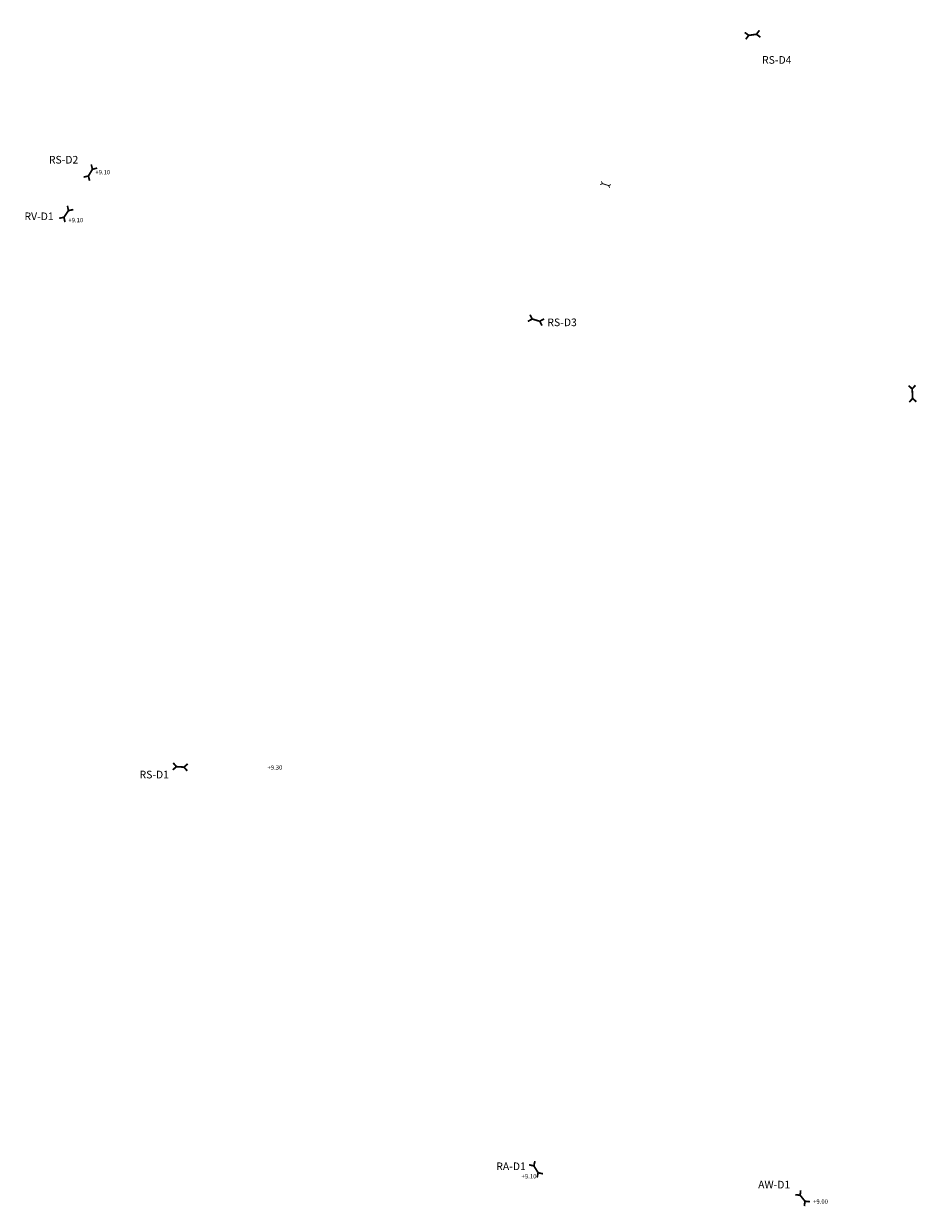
# Model space of a CAD drawing. Header units: metres. Extents: x 200626 to 204849, y 462162 to 463891.
# Tile 1 of 4: x 200626 to 201658, y 462536 to 463891. Entities that reach past the tile are written whole.
import ezdxf

# ---------------------------------------------------------------- set-up
doc = ezdxf.new("R2010")
doc.units = ezdxf.units.M
doc.layers.get('0').update_dxf_attribs({"lineweight": 25})
doc.layers.add('B-WE-WH-DUIKER-S', color=7, linetype='Continuous', lineweight=25, true_color=0x263240)
for name, color, linetype, lineweight in [('N-WE-WH-DUIKER-S', 176, 'Continuous', 25), ('N-WE-WH-T25-MV', 251, 'Continuous', 25), ('X-XX-AL-T35', 7, 'Continuous', 35)]:
    doc.layers.add(name, color=color, linetype=linetype, lineweight=lineweight)
doc.styles.add('NLCS-ISO-M2000-T25', font='NLCS-ISO.ttf', dxfattribs={"height": 5})
doc.styles.add('NLCS-ISO-M2500-T35', font='NLCS-ISO.ttf', dxfattribs={"height": 8.75})

# ---------------------------------------------------------------- blocks, each defined once
blk = doc.blocks.new('*U36')
at = {"const_width": 1, "flags": 128}
for points in [[(-2.01, 0.67), (-4.54, -0.59)], [(-2.01, 0.67), (-3.28, 3.2)], [(-2.01, 0.67), (0, 0)], [(0, 0), (2.37, -0.79)], [(2.37, -0.79), (4.9, 0.47)], [(2.37, -0.79), (3.63, -3.32)]]:
    blk.add_lwpolyline(points, dxfattribs=at)
blk = doc.blocks.new('*U37')
at = {"const_width": 1, "flags": 128}
for points in [[(-1.78, -1.28), (0, 0)], [(0, 0), (1.73, 1.24)], [(1.73, 1.24), (2.18, 4.03)], [(1.73, 1.24), (4.52, 0.78)], [(-1.78, -1.28), (-4.57, -0.82)], [(-1.78, -1.28), (-2.24, -4.07)]]:
    blk.add_lwpolyline(points, dxfattribs=at)
blk = doc.blocks.new('*U38')
at = {"const_width": 1, "flags": 128}
for points in [[(-0.01, 0.09), (-2.2, 1.88)], [(-0.01, 0.09), (1.78, 2.28)], [(0, 0), (-0.01, 0.09)], [(0.46, -4.48), (0, 0)], [(0.46, -4.48), (-1.32, -6.67)], [(0.46, -4.48), (2.65, -6.26)]]:
    blk.add_lwpolyline(points, dxfattribs=at)
blk = doc.blocks.new('*U39')
at = {"const_width": 1, "flags": 128}
for points in [[(-0.31, 2.1), (-2.58, 3.79)], [(-0.31, 2.1), (1.37, 4.37)], [(0, 0), (-0.31, 2.1)], [(0.34, -2.31), (0, 0)], [(0.34, -2.31), (-1.34, -4.58)], [(0.34, -2.31), (2.61, -4)]]:
    blk.add_lwpolyline(points, dxfattribs=at)
blk = doc.blocks.new('*U31')
at = {"const_width": 1, "flags": 128}
for points in [[(-2.21, 0.47), (-4.58, -1.08)], [(-2.21, 0.47), (-3.76, 2.84)], [(-2.21, 0.47), (0, 0)], [(0, 0), (2.08, -0.44)], [(2.08, -0.44), (4.45, 1.11)], [(2.08, -0.44), (3.62, -2.81)]]:
    blk.add_lwpolyline(points, dxfattribs=at)
blk = doc.blocks.new('*U32')
at = {"const_width": 1, "flags": 128}
for points in [[(-3.36, 3.71), (-3.22, 6.53)], [(-3.36, 3.71), (-6.18, 3.85)], [(0, 0), (-3.36, 3.71)], [(0.3, -0.33), (0, 0)], [(0.3, -0.33), (0.16, -3.16)], [(0.3, -0.33), (3.12, -0.47)]]:
    blk.add_lwpolyline(points, dxfattribs=at)
blk = doc.blocks.new('*U28')
at = {"const_width": 1, "flags": 128}
for points in [[(-3.4, -1.3), (-6, -0.2)], [(-3.4, -1.3), (0, 0)], [(0, 0), (3.6, 1.4)], [(3.6, 1.4), (4.8, 4)], [(3.6, 1.4), (6.2, 0.3)], [(-3.4, -1.3), (-4.5, -3.9)]]:
    blk.add_lwpolyline(points, dxfattribs=at)
blk = doc.blocks.new('*U20')
at = {"const_width": 1, "flags": 128}
for points in [[(-2.11, -0.36), (-4.42, 1.27)], [(-2.11, -0.36), (-3.74, -2.68)], [(-2.11, -0.36), (0, 0)], [(0, 0), (2.29, 0.39)], [(2.29, 0.39), (3.92, 2.71)], [(2.29, 0.39), (4.6, -1.24)]]:
    blk.add_lwpolyline(points, dxfattribs=at)
blk = doc.blocks.new('*U42')
at = {"const_width": 1, "flags": 128}
for points in [[(-1.76, -1.22), (0, 0)], [(0, 0), (1.91, 1.32)], [(1.91, 1.32), (2.42, 4.1)], [(1.91, 1.32), (4.69, 0.81)], [(-1.76, -1.22), (-4.55, -0.71)], [(-1.76, -1.22), (-2.27, -4)]]:
    blk.add_lwpolyline(points, dxfattribs=at)

msp = doc.modelspace()

# ---------------------------------------------------------------- block references
at = {"layer": 'B-WE-WH-DUIKER-S', "rotation": 320.6249489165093}
msp.add_blockref('*U28', (201291.6, 463707.2, 7.7), dxfattribs=at)
at = {"layer": 'N-WE-WH-DUIKER-S'}
for name, p, xscale, yscale, zscale, rotation in [('*U42', (201459.8, 463878.5), 1.999999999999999, 1.999999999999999, 1.999999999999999, 333.4932148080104), ('*U39', (200702.3, 463721.1), 2, 2, 2, 320.6249489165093), ('*U38', (200676.9, 463677.3, 8), 2, 2, 2, 320.6249489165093), ('*U20', (201211.9, 463552.2), 1.999999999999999, 1.999999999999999, 1.999999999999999, 333.4932148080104), ('*U32', (201643.1, 463463.5, 8.3), 2, 2, 2, 320.6249489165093), ('*U37', (200805, 463041.1), 2, 2, 2, 320.6249489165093), ('*U36', (201211.9, 462581.1), 2, 2, 2, 320.6249489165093), ('*U31', (201517.2, 462547.6), 2, 2, 2, 320.6249489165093)]:
    msp.add_blockref(name, p, dxfattribs=dict(at, xscale=xscale, yscale=yscale, zscale=zscale, rotation=rotation))

# ---------------------------------------------------------------- texts
at = {"layer": 'N-WE-WH-T25-MV', "char_height": 5, "attachment_point": 1, "style": 'NLCS-ISO-M2000-T25'}
for s, insert in [('+9.10', (200707.8, 463723.9)), ('+9.10', (200676.9, 463669.1)), ('+9.30', (200904.8, 463043)), ('+9.10', (201195.6, 462575.3)), ('+9.00', (201529.2, 462546.4))]:
    msp.add_mtext_dynamic_manual_height_columns(s, width=13.388, gutter_width=25, heights=[0], dxfattribs=dict(at, insert=insert))
at = {"layer": 'X-XX-AL-T35', "insert": (201470.8, 463854.2), "char_height": 8.75, "attachment_point": 1, "style": 'NLCS-ISO-M2500-T35', "bg_fill": 3, "box_fill_scale": 1.1, "bg_fill_color": 256, "bg_fill_transparency": 0}
msp.add_mtext_dynamic_manual_height_columns('RS-D4', width=30.569, gutter_width=43.8, heights=[0], dxfattribs=at)

# ---------------------------------------------------------------- next in the draw order: texts
at = {"layer": 'X-XX-AL-T35', "char_height": 8.75, "attachment_point": 1, "style": 'NLCS-ISO-M2500-T35', "bg_fill": 3, "box_fill_scale": 1.1, "bg_fill_color": 256, "bg_fill_transparency": 0}
for s, insert in [('RS-D2', (200654.6, 463740)), ('RV-D1', (200626.7, 463675.3)), ('RS-D3', (201225.1, 463554)), ('RS-D1', (200758.4, 463036.7)), ('RA-D1', (201166.6, 462588.6)), ('AW-D1', (201466.3, 462567.6))]:
    msp.add_mtext_dynamic_manual_height_columns(s, width=30.569, gutter_width=43.8, heights=[0], dxfattribs=dict(at, insert=insert))

doc.saveas('drawing.dxf')
